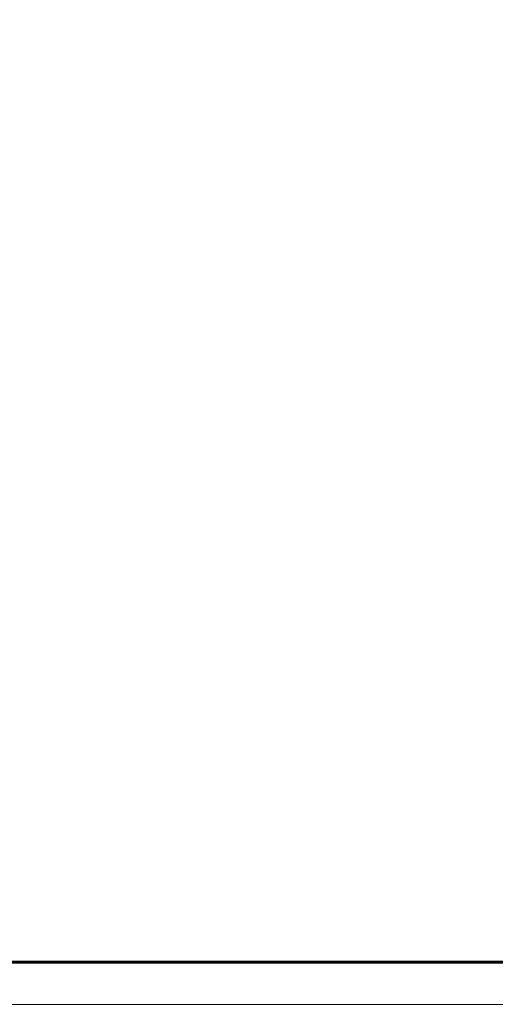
# Model space of a CAD drawing. Header units: millimetres. Extents: x 523431 to 527346, y -48565 to -47721.
# Tile 119 of 217: x 525645 to 525701, y -48565 to -48448. Entities that reach past the tile are written whole.
import ezdxf
from ezdxf.enums import TextEntityAlignment as Align

# ---------------------------------------------------------------- set-up
doc = ezdxf.new("R2010")
doc.units = ezdxf.units.MM
for name, color, linetype, lineweight in [('ВК-линия контур', 132, 'Continuous', 15), ('ВК-линия толстая', 30, 'Continuous', 60), ('ВК-Текст', 1, 'Continuous', 30)]:
    doc.layers.add(name, color=color, linetype=linetype, lineweight=lineweight)
doc.styles.get("Standard").update_dxf_attribs({"font": 'arial.ttf'})

# ---------------------------------------------------------------- blocks, each defined once
blk = doc.blocks.new('*U31')
at = {"layer": 'ВК-линия контур', "color": 0}
blk.add_line((0, 0), (-420, 0), dxfattribs=at)
at = {"layer": 'ВК-линия толстая', "color": 0}
blk.add_lwpolyline([(-400, 5), (-400, 292), (-5, 292), (-5, 5)], close=True, dxfattribs=at)
at = {"layer": 'ВК-Текст', "color": 0}
blk.add_attdef('ЛИСТ_АЛ', text='', height=2.5, dxfattribs=at).set_placement((-10, 288.5), align=Align.MIDDLE_CENTER)
at = {"layer": 'ВК-Текст', "color": 0, "ltscale": 0.5}
blk.add_attdef('ВЕРХНИЙ_ШИФР', text='', height=0.000005, rotation=180, dxfattribs=at).set_placement((-400, 278), align=Align.MIDDLE_CENTER)
at = {"layer": 'ВК-Текст', "color": 0, "flags": 12}
blk.add_attdef('ФОРМАТ_ЛИСТА', (-42, 1.56), '', height=2.5, dxfattribs=at)

msp = doc.modelspace()

# ---------------------------------------------------------------- block references
msp.add_blockref('*U31', (525892.29, -48564.75))

doc.saveas('drawing.dxf')
